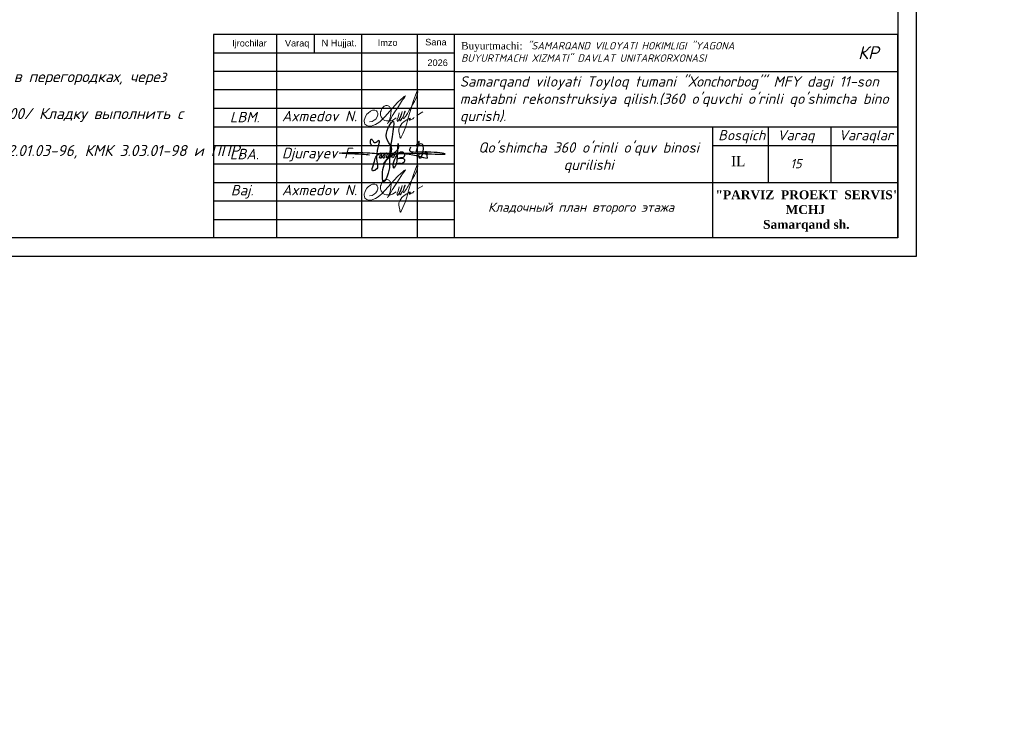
# Model space of a CAD drawing. Header units: millimetres. Extents: x 363306 to 7757304, y 1022887 to 1207196.
# Tile 168 of 256: x 983462 to 1010087, y 1046619 to 1065379. Entities that reach past the tile are written whole.
import ezdxf

# ---------------------------------------------------------------- set-up
doc = ezdxf.new("R2010")
doc.units = ezdxf.units.MM
doc.linetypes.add('ACAD_ISO02W100', pattern=[15, 12, -3])
doc.layers.add('0 @ 100', color=7, linetype='Continuous')
doc.layers.add('O3SAD', color=1, linetype='Continuous')
doc.layers.add('надпись 0.18', color=160, linetype='Continuous', lineweight=18)
doc.layers.add('Ф А С А Д', color=250, linetype='Continuous', lineweight=15)
doc.styles.add('Arial', font='arial.ttf')
doc.styles.add('iso', font='isocpeur.TTF')
doc.styles.get("Standard").update_dxf_attribs({"font": 'isocpeui.ttf'})
doc.styles.add('Times New Roman', font='times.ttf')
doc.styles.add('WMF-Times New Roman0', font='times.ttf')
doc.styles.add('ńňčëü1', font='isocpeui.ttf', dxfattribs={"height": 350})
doc.styles.add('ГОСТ 2.304', font='isocpeui.ttf')

# ---------------------------------------------------------------- blocks, each defined once
blk = doc.blocks.new('rgsxhy')
at = {"color": 5}
for points in [[(30159764, 9369979), (30160729, 9371976), (30160134, 9373086), (30160845, 9375073), (30160529, 9371279), (30160336, 9368855), (30159821, 9367832), (30159766, 9369571), (30165013, 9370643)], [(30158318, 9372237), (30158292, 9372259), (30158313, 9372993), (30158693, 9372536), (30159097, 9372756), (30158930, 9370820), (30158827, 9369247), (30158463, 9369143), (30158559, 9369856), (30159235, 9371184), (30159510, 9371288), (30159540, 9370947), (30159450, 9370679), (30159339, 9370650), (30159361, 9370924), (30159747, 9371281), (30159933, 9371214), (30159918, 9370984), (30159866, 9370709), (30159740, 9370650), (30159740, 9370910), (30160119, 9371295), (30160364, 9371221), (30160282, 9370791), (30160134, 9370702), (30160156, 9370902), (30160253, 9371169), (30160416, 9371266), (30160624, 9371251), (30160631, 9370947), (30160520, 9370739), (30160416, 9370746), (30160527, 9370999), (30160698, 9371199), (30160869, 9371251), (30161010, 9371117), (30161025, 9370828), (30160854, 9370717), (30160832, 9370976), (30160958, 9371184), (30161196, 9371429), (30161627, 9371986), (30161567, 9372349), (30161322, 9370056), (30161196, 9369744), (30161032, 9369450), (30160943, 9369915), (30161107, 9370464), (30161478, 9371132), (30161961, 9371429), (30162250, 9371221), (30162198, 9370761), (30161687, 9370666), (30161515, 9370590), (30161433, 9370590), (30162154, 9370635), (30162280, 9370516), (30162243, 9370197), (30162028, 9370012), (30161575, 9370012), (30161352, 9370012), (30161322, 9370071)], [(30158109, 9371020), (30157190, 9371107), (30154479, 9371260), (30157795, 9371310), (30158983, 9371230), (30160506, 9371280), (30167135, 9371184), (30164561, 9371384), (30162918, 9371683), (30163073, 9372004)], [(30163692, 9371398), (30163961, 9372626), (30163708, 9372145), (30164262, 9372436), (30164117, 9370650), (30164117, 9371236), (30164841, 9371318), (30164871, 9371483), (30164848, 9371138), (30165028, 9371176), (30165036, 9371416), (30165013, 9370643)]]:
    blk.add_spline(points, degree=3, dxfattribs=at)
blk = doc.blocks.new('rthtrh')
at = {"color": 5}
for p, q in [((1363889, 521219), (1363907, 521234)), ((1363907, 521234), (1363927, 521243)), ((1363927, 521243), (1363940, 521249)), ((1363940, 521249), (1363965, 521249)), ((1363965, 521249), (1363988, 521244)), ((1363988, 521244), (1364013, 521227)), ((1364013, 521227), (1364030, 521204)), ((1363834, 521118), (1363842, 521141)), ((1363834, 521086), (1363834, 521118)), ((1363834, 521056), (1363834, 521086)), ((1363840, 521035), (1363834, 521056)), ((1363845, 521017), (1363840, 521035)), ((1363842, 521141), (1363854, 521167)), ((1363854, 521167), (1363868, 521192)), ((1363868, 521192), (1363889, 521219)), ((1364037, 521043), (1364026, 520997)), ((1364030, 521204), (1364039, 521185)), ((1364044, 521090), (1364037, 521043)), ((1364039, 521185), (1364046, 521147)), ((1364046, 521147), (1364044, 521090)), ((1364568, 521050), (1364689, 521123)), ((1363865, 520990), (1363845, 521017)), ((1363882, 520966), (1363865, 520990)), ((1363895, 520959), (1363882, 520966)), ((1363917, 520946), (1363895, 520959)), ((1363951, 520940), (1363917, 520946)), ((1363996, 520940), (1363951, 520940)), ((1364033, 520940), (1363996, 520940)), ((1364017, 520962), (1364016, 520946)), ((1364016, 520946), (1364016, 520940)), ((1364026, 520997), (1364017, 520962)), ((1364075, 520948), (1364033, 520940)), ((1364148, 520999), (1364075, 520948))]:
    blk.add_line(p, q, dxfattribs=at)
for points in [[(1363608, 520919), (1363661, 520924), (1363702, 520951), (1363738, 520975), (1363765, 521018), (1363780, 521059), (1363780, 521096), (1363765, 521122), (1363753, 521142), (1363714, 521156), (1363671, 521156), (1363631, 521136), (1363583, 521097), (1363555, 521074), (1363525, 521025), (1363511, 520984), (1363500, 520955), (1363500, 520930), (1363508, 520901), (1363515, 520870), (1363535, 520855), (1363555, 520841), (1363586, 520832), (1363613, 520832), (1363645, 520832), (1363675, 520843), (1363732, 520864), (1363761, 520883), (1363817, 520921), (1363863, 520963), (1363919, 521022), (1364179, 521312), (1364247, 521377), (1364282, 521405), (1364314, 521429), (1364336, 521443), (1364310, 521401), (1364279, 521361), (1364173, 521198), (1364133, 521139), (1364110, 521102), (1364087, 521068), (1364069, 521040), (1364047, 520995), (1364019, 520954), (1364007, 520925), (1363990, 520903), (1363970, 520879)], [(1364210, 521100), (1364186, 521015), (1364172, 520967), (1364172, 520940), (1364173, 520926), (1364179, 520925), (1364185, 520931), (1364202, 520956), (1364218, 520984), (1364240, 521027), (1364256, 521068), (1364272, 521125), (1364269, 521122), (1364225, 520990), (1364220, 520961), (1364220, 520944), (1364225, 520939), (1364232, 520939), (1364241, 520950), (1364248, 520960), (1364254, 520969), (1364260, 520978), (1364273, 520996), (1364281, 521008), (1364288, 521027), (1364309, 521073), (1364315, 521086), (1364332, 521126), (1364332, 521134), (1364327, 521134), (1364314, 521097), (1364294, 521040), (1364290, 521012), (1364293, 520997), (1364298, 520988), (1364308, 520988), (1364316, 520999), (1364326, 521014), (1364344, 521036), (1364351, 521047), (1364377, 521090), (1364389, 521112), (1364414, 521155), (1364449, 521203), (1364476, 521258), (1364523, 521332), (1364563, 521417), (1364583, 521493), (1364590, 521517), (1364590, 521527), (1364583, 521532), (1364571, 521532), (1364561, 521512), (1364541, 521459), (1364498, 521348), (1364434, 521131), (1364395, 520998), (1364377, 520936), (1364337, 520802), (1364282, 520678), (1364249, 520605), (1364238, 520588), (1364230, 520594), (1364226, 520615), (1364222, 520638), (1364214, 520663), (1364206, 520725), (1364206, 520774), (1364224, 520814), (1364265, 520883), (1364310, 520926), (1364364, 520959), (1364411, 520988), (1364432, 520996), (1364434, 520992), (1364431, 520979), (1364419, 520970), (1364414, 520960), (1364416, 520951), (1364423, 520951), (1364434, 520958), (1364443, 520964), (1364452, 520968), (1364474, 520975), (1364483, 520978), (1364492, 520986), (1364499, 520996), (1364503, 521002), (1364511, 521006), (1364511, 521006)]]:
    blk.add_lwpolyline(points, dxfattribs=at)
blk = doc.blocks.new('ШТ')
at = {"lineweight": 30}
for p, q in [((180134, 713448, 0), (180134, 707948, 0)), ((180134, 713448, 0), (180134, 707948, 0)), ((180134, 713448, 0), (180134, 707948, 0)), ((198634, 713448, 0), (180134, 713448, 0)), ((181834, 713448, 0), (181834, 707948, 0)), ((181834, 713448, 0), (181834, 707948, 0)), ((182853, 713448, 0), (182853, 712948, 0)), ((184134, 713448, 0), (184134, 707948, 0)), ((185634, 713448, 0), (185634, 707948, 0)), ((186634, 713448, 0), (186634, 707948, 0)), ((198634, 707948, 0), (198634, 713448, 0)), ((198634, 713448, 0), (198634, 707948, 0)), ((186634, 712948, 0), (180134, 712948, 0)), ((186634, 712448, 0), (180134, 712448, 0)), ((186634, 712448, 0), (198634, 712448, 0)), ((186634, 711948, 0), (180134, 711948, 0)), ((186634, 711448, 0), (180134, 711448, 0)), ((180134, 710948, 0), (198634, 710948, 0)), ((193634, 707948, 0), (193634, 710948, 0)), ((195134, 709448, 0), (195134, 710948, 0)), ((196834, 709448, 0), (196834, 710948, 0)), ((180134, 710448, 0), (186634, 710448, 0)), ((193634, 710448, 0), (198634, 710448, 0)), ((180134, 709948, 0), (186634, 709948, 0)), ((180134, 709448, 0), (198634, 709448, 0)), ((180134, 708948, 0), (186634, 708948, 0)), ((180134, 708448, 0), (186634, 708448, 0))]:
    blk.add_line(p, q, dxfattribs=at)
at = {"lineweight": 9, "xscale": 0.2250350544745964, "yscale": 0.2250350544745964, "zscale": 0.2250350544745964}
blk.add_blockref('rgsxhy', (-6602279, -1398623, 0), dxfattribs=at)
at = {"layer": 'Ф А С А Д', "xscale": 1.33529119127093, "yscale": 1.33529119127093, "zscale": 1.33529119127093}
for p in [(-1636466, 15509, 0), (-1636466, 13509, 0)]:
    blk.add_blockref('rthtrh', p, dxfattribs=at)
at = {"style": 'ńňčëü1'}
blk.add_text('КР', height=350, dxfattribs=at).set_placement((197559, 712781, 0))
at = {"linetype": 'ACAD_ISO02W100', "lineweight": 5, "ltscale": 70, "char_height": 176.8, "attachment_point": 1, "style": 'Arial'}
for s, insert in [('Ijrochilar', (180635, 713302, 0)), ('Varaq', (182063, 713302, 0)), ('N Hujjat.', (183055, 713309, 0)), ('Imzo', (184572, 713316, 0)), ('Sana', (185856, 713331, 0)), ('2026', (185917, 712774, 0))]:
    blk.add_mtext(s, dxfattribs=dict(at, insert=insert))
for s, insert, char_height, width, attachment_point, style in [('Buyurtmachi:{\\fISOCPEUR|b0|i1|c204|p34; "SAMARQAND VILOYATI HOKIMLIGI "YAGONA\\fISOCPEUR|b0|i1|c0|p34; \\fISOCPEUR|b0|i1|c204|p34;BUYURTMACHI XIZMATI"\\fISOCPEUR|b0|i1|c0|p34; \\fISOCPEUR|b0|i1|c204|p34;DAVLAT UNITARKORXONASI}', (186827, 712977, 21081), 200, 8030.18, 4, 'WMF-Times New Roman0'), ('{\\fISOCPEUR|b0|i1|c204|p34;Samarqand viloyati Toyloq tumani "Хоnсhоrbоg\'" МFY dagi 11-son maktabni rekonstruksiya qilish.(360 o\'quvchi o\'rinli qo\'shimcha bino qurish).}', (186791, 711669, 0), 280, 12020.43, 4, 'iso'), ('{\\fISOCPEUR|b0|i1|c0|p34;Axmedov N.}', (181981, 711384, 0), 282.86, 3416.24, 1, 'WMF-Times New Roman0'), ('{\\fISOCPEUR|b0|i1|c204|p34;Bosqich}', (193778, 710863, 0), 274.07, 1251.4, 1, 'iso'), ('{\\fISOCPEUR|b0|i1|c204|p34;Varaq}', (195379, 710863, 0), 274.07, 1251.4, 1, 'iso'), ('{\\fISOCPEUR|b0|i1|c204|p34;Varaqlar}', (197039, 710863, 0), 274.07, 1251.4, 1, 'iso'), ("\\pt2436.8176;{\\fISOCPEUR|b0|i1|c0|p34;Qo'shimcha 360 o'rinli o'quv binosi qurilishi}", (190274, 710533, 0), 280, 5963.16, 2, 'WMF-Times New Roman0'), ('{\\fISOCPEUR|b0|i1|c0|p34;Axmedov N.}', (181981, 709384, 0), 282.86, 3416.24, 1, 'WMF-Times New Roman0'), ('\\pi563.17678,t3443.17678;{\\fTimes New Roman|b1|i0|c204|p18;\\C1;"PARVIZ  PROEKT  SERVIS"\\P\\pi2460.72013,tz;\\C0;MCHJ\\P\\pi1851.00915;Samarqand sh.\\C256; }', (193141, 709234, 0), 240, 5957.74, 1, 'WMF-Times New Roman0')]:
    blk.add_mtext(s, dxfattribs=dict(insert=insert, char_height=char_height, width=width, attachment_point=attachment_point, style=style))
at = {"attachment_point": 1}
for s, insert, char_height, width in [('{\\C1;LBM.}', (180573, 711357, 0), 282.9, 1251.4), ('Djurayev F.', (181981, 710384, 0), 282.86, 2152.77), ('{\\C1;LBA.}', (180573, 710357, 0), 282.9, 1251.4), ('{\\fTimes New Roman|b0|i0|c204|p18;IL}', (194124, 710161, 0), 274.07, 1251.4), ('{\\C1;Baj.}', (180598, 709379, 0), 282.9, 1251.4)]:
    blk.add_mtext(s, dxfattribs=dict(at, insert=insert, char_height=char_height, width=width))

msp = doc.modelspace()

# ---------------------------------------------------------------- linework, layer by layer
at = {"lineweight": 30}
msp.add_lwpolyline([(967706.348, 1088178.072), (1007206.348, 1088178.072), (1007206.348, 1059478.072), (967706.348, 1059478.072)], close=True, dxfattribs=at)
at = {"layer": 'O3SAD', "color": 1}
msp.add_lwpolyline([(965706.348, 1088678.072), (1007706.348, 1088678.072), (1007706.348, 1058978.072), (965706.348, 1058978.072)], close=True, dxfattribs=at)

# ---------------------------------------------------------------- block references
at = {"color": 1, "lineweight": 30}
for p in [(268572.74, 351529.892, 0), (313572.74, 351529.892, 0), (358572.74, 351529.892, 0), (403572.74, 351529.892, 0), (448572.74, 351529.892, 0), (493572.74, 351529.892, 0), (538572.74, 351529.892, 0), (583572.74, 351529.892, 0), (628572.74, 351529.892, 0), (673572.74, 351529.892, 0), (718572.74, 351529.892, 0), (763572.74, 351529.892, 0), (808572.74, 351529.892, 0), (223572.74, 339229.892, 0)]:
    msp.add_blockref('ШТ', p, dxfattribs=at)

# ---------------------------------------------------------------- texts
at = {"color": 0, "lineweight": -2, "ltscale": 5, "char_height": 300, "width": 20475.63473, "attachment_point": 1, "style": 'iso'}
for insert in [(923057.414, 1064990.331), (968057.414, 1064990.331)]:
    msp.add_mtext('\\pi7162.827;{\\fISOCPEUR|b0|i1|c204|p34;Примечание:\\P\\pi0;1. \\C256;Данный лист читать совместно с листами\\C0; КP-21-34\\P2. Горизонтальные сетки СГ-1, СГ-2, СГ-3  устраиваются по длине в стенах и в перегородках, через каждый 600 мм расстояние по высоте.\\P\\C256;3. Стены  выполнить из газоблока изготавливается автоклавным методом D600/ Кладку выполнить с применением однорядной перевязки\\P5.Контроль качества материалов и работ выполнять согласно указаниям КМК 2.01.03-96, КМК 3.03.01-98 и ППР.\\P6. Все внутренние дверные отверстие монтажировать на отм. +2,100.\\P7. Проч-ность клеевого состава или раствора должна обеспечить величину\\Pнормального сцепления не менее 1,2 кгс/см².}', dxfattribs=dict(at, insert=insert))
at = {"linetype": 'ByBlock', "ltscale": 30, "insert": (1004453.53, 1061486.039), "char_height": 250, "width": 658.8739, "attachment_point": 5}
msp.add_mtext('15', dxfattribs=at)
at = {"color": 116, "lineweight": 0, "true_color": 0x136734, "insert": (905704.264, 1060589.705), "char_height": 250, "width": 6149.90782, "attachment_point": 1, "style": 'Arial'}
msp.add_mtext('\\pi259.32891;{\\fISOCPEUR|b0|i1|c204|p34;\\C256;\\c0;План ленточного фундамента для \\P\\pi2084.23421;перегородки }', dxfattribs=at)
at = {"insert": (998642.12, 1060433.112), "char_height": 250, "width": 13917.49955, "attachment_point": 2, "style": 'WMF-Times New Roman0'}
msp.add_mtext('{\\fISOCPEUR|b0|i1|c204|p34;Кладочный план второго этажа }', dxfattribs=at)
at = {"layer": '0 @ 100', "color": 7, "insert": (761996.908, 1075986.433), "char_height": 318.940213, "width": 19697.5359, "attachment_point": 4, "style": 'ГОСТ 2.304'}
msp.add_mtext('\\pi5457.36288;{\\fISOCPEUR|b1|i1|c204|p34;Характеристика участка строительства:\\P\\pi0;\\P}Расчетная зимняя температура воздух 15 °С.\\PСкоростной напор ветра   - 38кг/м2.\\PВес снегового покрова    - 50кг/м2.\\PКлассификация зданий по функциональной пожарной опасности - Ф 4.1 \\PКоэффициент надежности по назначению - 0.95\\P\\P^IПроектом разработано подъёмник для мало мобильных граждан населения грузоподъемностью 250 кг. скоростью 0,25 см/с. Двери шахт подъёмника противопожарные с пределом огнестойкости El 30. Подъёмники оборудованы кабинами габаритами 1500х1500 мм, ширина дверей кабины обеспечивает проезд инвалидной коляски. Для экстренных случаев подъёмник оснащен дополнительным аккумулятором и механическим спуском для безопасного спуска пассажира в нулевую отметку. Так же в дверях подъёмника установлены замки датчики которые открываются с ключевыми картами, чтобы открыть двери подъёмника.\\P^IС внешней и внутренней стороны наружных стен предусмотрено обшивка из аквапанелей толщиной 12,5мм с утеплением из минераловатной ваты на кварцевой основе, А =0,040 Вт/мС, толщиной 100мм. (по теплотехническому расчету). Наружная отделка из органическое стекло.\\P^IПодрядчик обязан предоставить заказчику сертификаты соответствия и пожарной безопасности на фасадную систему и все применяемые в данной системе материалы и изделия.\\PКонструкции, изделия и материалы применены по действующим стандартам, ТУ, сертификатам. На путях эвакуации используются отделочные материалы, соответствующие требованиям п. 5.25 ШНК 2.01.02-04.\\PОтделка стен с внутренней стороны окраска водоэмульсионными красками светлых тонов. Во внутренней и наружной отделке использованы современные отделочные материалы используемые на территории Республики Узбекистан.\\P^IКрыша - скатная из металлических профилированных листов с полимерными покрытиями с обеих сторон толщ.0,55мм по металлическим конструкциям.\\P^IПо периметру наружных стен устраивается бетонная отмостка. Бетон кл.В 7,5 шириной 1000 мм, толщиной 50 мм по гравийному основанию толщиной 100 мм -150 мм.\\P^IВсе строительно-монтажные работы вести согласно указаний соответствующих строительных норм и проекта производства работ (П.П.Р.) на основании ШНК 3.01.01 - 03 и КМК 3.01.02 - 00.', dxfattribs=at)
at = {"layer": 'надпись 0.18', "ltscale": 100, "insert": (898701.444, 1068300.98), "char_height": 250, "width": 17724.97017, "attachment_point": 1, "style": 'Times New Roman'}
msp.add_mtext('{\\fISOCPEUR|b0|i1|c204|p34;\\C256;\\c0;   Примечание\\fISOCPEUR|b0|i1|c0|p34;:\\A1;\\P\\pi-418.1675,l418.1675,t418.1675;1.^I\\fISOCPEUR|b0|i1|c204|p34;Данный  лист  см\\fISOCPEUR|b0|i1|c0|p34;.  \\fISOCPEUR|b0|i1|c204|p34;совместно  с  л\\fISOCPEUR|b0|i1|c0|p34;.  \\fISOCPEUR|b0|i1|c204|p34;К\\fISOCPEUR|b0|i1|c0|p34;p\\fISOCPEUR|b0|i1|c204|p34; \\fISOCPEUR|b0|i1|c0|p34;-16.  \\P\\pi0,l0,tz;2.  \\fISOCPEUR|b0|i1|c204|p34;За  отм  \\fISOCPEUR|b0|i1|c0|p34;0,000  \\fISOCPEUR|b0|i1|c204|p34;принято  отметка чистого пола  \\fISOCPEUR|b0|i1|c0|p34;1\\fISOCPEUR|b0|i1|c204|p34;этажа\\P\\fISOCPEUR|b0|i1|c0|p34;3.  \\fISOCPEUR|b0|i1|c204|p34;На  отм\\fISOCPEUR|b0|i1|c0|p34;.  -0.030  \\fISOCPEUR|b0|i1|c204|p34;Выполнить  горизонтальную  из  цементно\\fISOCPEUR|b0|i1|c0|p34;-\\fISOCPEUR|b0|i1|c204|p34;песчаного  раствора состава  \\fISOCPEUR|b0|i1|c0|p34;1:2 \\fISOCPEUR|b0|i1|c204|p34;с жидком стеклом толш\\fISOCPEUR|b0|i1|c0|p34;.  30\\fISOCPEUR|b0|i1|c204|p34;мм\\fISOCPEUR|b0|i1|c0|p34;.\\P\\A0;4.  \\fISOCPEUR|b0|i1|c204|p34;Фундаменты выполнить из бетона класса \\fISOCPEUR|b0|i1|c0|p34;B15 (\\fISOCPEUR|b0|i1|c204|p34;М\\fISOCPEUR|b0|i1|c0|p34;200).\\A1;\\P\\pi-750,l750;\\A0;5.  \\fISOCPEUR|b0|i1|c204|p34;Для  обеспечения \\fISOCPEUR|b0|i1|c0|p34;50\\fISOCPEUR|b0|i1|c204|p34;мм  слоя  бетона   арматуру фундаментной  ленты укладывать  на  кубики\\fISOCPEUR|b0|i1|c0|p34;-\\fISOCPEUR|b0|i1|c204|p34;фиксаторы\\fISOCPEUR|b0|i1|c0|p34;,  \\fISOCPEUR|b0|i1|c204|p34;изготовленные из цементно\\fISOCPEUR|b0|i1|c0|p34;-\\fISOCPEUR|b0|i1|c204|p34;песчаного раствора  М\\fISOCPEUR|b0|i1|c0|p34;100 \\fISOCPEUR|b0|i1|c204|p34;размерами \\fISOCPEUR|b0|i1|c0|p34;40\\fISOCPEUR|b0|i1|c204|p34;х\\fISOCPEUR|b0|i1|c0|p34;40\\fISOCPEUR|b0|i1|c204|p34;х\\fISOCPEUR|b0|i1|c0|p34;50\\fISOCPEUR|b0|i1|c204|p34;мм\\fISOCPEUR|b0|i1|c0|p34;.}', dxfattribs=at)

doc.saveas('drawing.dxf')
